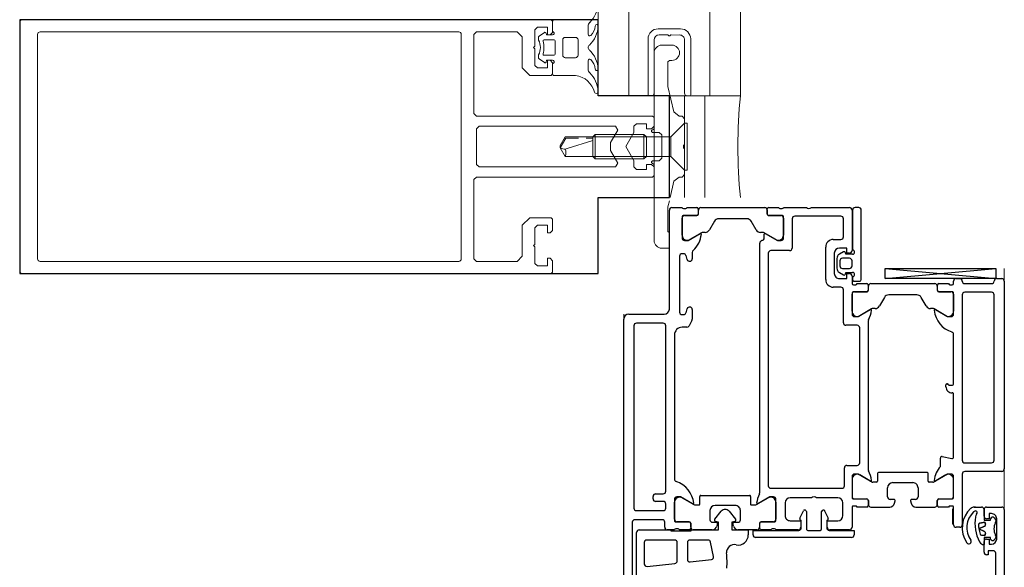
# Model space of a CAD drawing. Header units: millimetres. Extents: x -2286 to 43533, y -13832 to 14981.
# Tile 28 of 77: x 10006 to 10200, y -3442 to -3334. Entities that reach past the tile are written whole.
import ezdxf

# ---------------------------------------------------------------- set-up
doc = ezdxf.new("R2010")
doc.units = ezdxf.units.MM
doc.linetypes.add('IMPORT-GEN3', pattern=[6.25, 4.75, -1.5])
for name, color, linetype, lineweight in [('A-DETL-GENF', 92, 'Continuous', 18), ('A-DOOR', 31, 'Continuous', 25), ('A-GLAZ-CURT', 52, 'Continuous', 18), ('A-GLAZ-CWMG', 51, 'Continuous', 18), ('G-IMPT', 8, 'Continuous', 18)]:
    doc.layers.add(name, color=color, linetype=linetype, lineweight=lineweight)

# ---------------------------------------------------------------- blocks, each defined once
blk = doc.blocks.new('Schueco_FWS_ADS-75-SimplySmart_inw_Family-02 - FWS SI insert unit 90-1646352-4_piętro II PT - projektowany')
at = {"layer": 'A-DETL-GENF'}
for p, q in [((747, 9), (-747, 9)), ((-756, -66), (756, -66))]:
    blk.add_line(p, q, dxfattribs=at)
at = {"layer": 'A-DOOR'}
for p, q in [((684.5, 9), (746, 9)), ((747, 8), (747, 1)), ((706, 7.3), (693.1, 7.3)), ((695.5, 6.45), (704, 6.45)), ((706.5, 1.4), (706.5, 6.8)), ((708.3, 6.5), (708.3, 1.2)), ((744.7, 7), (708.8, 7)), ((745.2, 1.2), (745.2, 6.5)), ((697.3, 4.4), (697.88, -1.1)), ((702, 4.95), (697.8, 4.95)), ((702.5, -1.05), (702.5, 4.45)), ((710.1, 1.2), (710.1, 2.7)), ((710.6, 3.2), (711.1, 3.2)), ((711.6, 2.7), (711.6, 1.2)), ((704.5, -1), (704.5, 0.4)), ((705, 0.9), (706, 0.9)), ((708.8, 0.7), (709.6, 0.7)), ((712.1, 0.7), (744.7, 0.7)), ((698.38, -1.55), (702, -1.55)), ((704.7, -1.72), (704.7, -1.28)), ((706.09, -1.2), (706.09, -3.9)), ((706.1, -3.91), (706.1, -1.51)), ((710.5, -1), (706.29, -1)), ((706.6, -1.01), (709.94, -1.01)), ((742.9, -1), (714.5, -1)), ((748, 0), (767.5, 0)), ((768, -0.5), (768, -2.5)), ((702, -3.55), (698.69, -3.55)), ((704.5, -3.9), (704.5, -2)), ((710.81, -2.51), (709.47, -4.84)), ((744.4, -3.44), (744.4, -2.5)), ((746.9, -2.5), (746.9, -2.8)), ((747.25, -3.28), (748.05, -3.52)), ((758.4, -2), (747.4, -2)), ((757.75, -3.52), (758.55, -3.28)), ((758.9, -2.8), (758.9, -2.5)), ((766.21, -2.5), (762, -2.5)), ((762.56, -2.51), (765.9, -2.51)), ((766.4, -3.01), (766.4, -5.41)), ((766.41, -5.4), (766.41, -2.7)), ((767.8, -2.78), (767.8, -3.22)), ((768, -3.5), (768, -5.4)), ((698.2, -4.1), (698.64, -8.29)), ((702.5, -7.63), (702.5, -4.05)), ((704.5, -8.41), (704.5, -4.71)), ((705.79, -4.2), (704.8, -4.2)), ((705, -4.21), (705.8, -4.21)), ((709.4, -5.09), (709.4, -5.8)), ((745.76, -4.45), (744.67, -3.89)), ((747.9, -4.5), (745.99, -4.5)), ((759.17, -4.5), (757.9, -4.5)), ((763.03, -6.34), (761.69, -4.01)), ((766.7, -5.71), (767.5, -5.71)), ((767.7, -5.7), (766.71, -5.7)), ((709.6, -6), (711.1, -6)), ((711.3, -6.2), (711.3, -15.8)), ((763.1, -7.03), (763.1, -6.59)), ((768, -6.21), (768, -18.79)), ((699.24, -8.72), (702.1, -8.11)), ((705.69, -9.49), (705.24, -9.37)), ((706, -8.5), (706, -9.25)), ((708.3, -8), (706.5, -8)), ((706.64, -8.96), (708.16, -10.23)), ((709.3, -13), (709.3, -9)), ((765.3, -8.88), (763.6, -7.9)), ((765.8, -15.25), (765.8, -9.75)), ((705.24, -12.63), (705.69, -12.51)), ((706, -12.75), (706, -13.5)), ((708.16, -11.77), (706.64, -13.04)), ((704.5, -17.29), (704.5, -13.59)), ((706.5, -14), (708.3, -14)), ((703, -35.9), (703, -17)), ((709.4, -16.2), (709.4, -16.91)), ((709.47, -17.16), (710.81, -19.49)), ((711.1, -16), (709.6, -16)), ((763.6, -17.1), (765.3, -16.12)), ((704.5, -20), (704.5, -18.1)), ((704.8, -17.8), (705.79, -17.8)), ((705.8, -17.79), (705, -17.79)), ((706.09, -18.1), (706.09, -20.8)), ((706.1, -20.49), (706.1, -18.09)), ((711.83, -17.8), (761, -17.8)), ((761.69, -20.99), (763.03, -18.66)), ((761.99, -18.7), (762.76, -18.7)), ((763.1, -18.41), (763.1, -17.97)), ((767.5, -19.29), (766.7, -19.29)), ((766.71, -19.3), (767.7, -19.3)), ((704.5, -25.4), (704.5, -21)), ((704.7, -20.72), (704.7, -20.28)), ((706.29, -21), (710.5, -21)), ((709.94, -20.99), (706.6, -20.99)), ((712.7, -20), (712.7, -34)), ((759, -19.5), (713.2, -19.5)), ((759.5, -23.7), (759.5, -20)), ((766.4, -19.59), (766.4, -21.99)), ((766.41, -22.3), (766.41, -19.6)), ((768, -19.6), (768, -21.5)), ((709.8, -22.8), (707.3, -22.8)), ((762, -22.5), (766.21, -22.5)), ((765.9, -22.49), (762.56, -22.49)), ((767.8, -21.78), (767.8, -22.22)), ((768, -22.5), (768, -27)), ((710.8, -28), (710.8, -23.8)), ((765.8, -24.2), (760, -24.2)), ((766.3, -33.8), (766.3, -24.7)), ((708.1, -27), (704.7, -27)), ((704.9, -26), (706.4, -26)), ((706.81, -25.74), (708.23, -26.4)), ((708.4, -26.67), (708.4, -26.7)), ((704.4, -27.3), (704.4, -29.7)), ((710.8, -33.2), (710.8, -29)), ((768, -28), (768, -35.5)), ((704.7, -30), (708.1, -30)), ((706.4, -31), (704.9, -31)), ((708.23, -30.6), (706.81, -31.26)), ((708.4, -30.3), (708.4, -30.33)), ((753.8, -30.8), (760.2, -30.8)), ((704.5, -35.5), (704.5, -31.6)), ((752.3, -33.8), (752.3, -32.3)), ((759, -32.5), (755, -32.5)), ((761.7, -32.3), (761.7, -33.8)), ((707.3, -34.2), (709.8, -34.2)), ((713.2, -34.5), (716.7, -34.5)), ((744.8, -37), (744.8, -34.8)), ((745.3, -34.3), (751.8, -34.3)), ((755.19, -33.5), (754.74, -34.29)), ((756, -34.1), (756, -35.5)), ((757.94, -33), (756.06, -33)), ((757.5, -33.6), (756.5, -33.6)), ((758, -35.5), (758, -34.1)), ((759.26, -34.29), (758.81, -33.5)), ((762.2, -34.3), (765.8, -34.3)), ((709, -36), (705, -36)), ((709.2, -36.72), (709.2, -36.28)), ((710.59, -36.2), (710.59, -38.9)), ((710.6, -36.51), (710.6, -38.91)), ((715, -36), (710.79, -36)), ((714.44, -36.01), (711.1, -36.01)), ((717.2, -35), (717.2, -37)), ((751.21, -36), (747, -36)), ((747.56, -36.01), (750.9, -36.01)), ((751.4, -36.51), (751.4, -38.91)), ((751.41, -38.9), (751.41, -36.2)), ((752.8, -36.28), (752.8, -36.72)), ((754.5, -36), (753, -36)), ((753.5, -36.4), (753.5, -37.5)), ((754.4, -36.1), (753.8, -36.1)), ((756.5, -36), (757.5, -36)), ((767.5, -36), (759.5, -36)), ((767.5, -36.1), (759.6, -36.1)), ((768, -37.3), (768, -36.6)), ((709, -38.9), (709, -37)), ((713.97, -39.84), (715.31, -37.51)), ((717.7, -37.5), (744.3, -37.5)), ((748.03, -39.84), (746.69, -37.51)), ((753, -37), (753, -38.9)), ((753.8, -37.8), (767.5, -37.8)), ((709, -39.71), (709, -43.41)), ((710.29, -39.2), (709.3, -39.2)), ((710.3, -39.21), (709.5, -39.21)), ((713.9, -40.8), (713.9, -40.09)), ((745.67, -39.2), (716.33, -39.2)), ((748.1, -40.53), (748.1, -40.09)), ((751.7, -39.21), (752.5, -39.21)), ((752.7, -39.2), (751.71, -39.2)), ((753, -39.71), (753, -52.29)), ((715.6, -41), (714.1, -41)), ((715.8, -50.8), (715.8, -41.2)), ((750.3, -42.38), (748.6, -41.4)), ((754, -42.49), (756, -64.3)), ((709.74, -44.37), (710.19, -44.49)), ((710.5, -44.25), (710.5, -43.5)), ((711, -43), (712.8, -43)), ((713.8, -44), (713.8, -48)), ((750.8, -48.75), (750.8, -43.25)), ((710.19, -47.51), (709.74, -47.63)), ((710.5, -48.5), (710.5, -47.75)), ((709, -48.59), (709, -52.29)), ((712.8, -49), (711, -49)), ((748.6, -50.6), (750.3, -49.62)), ((713.9, -51.91), (713.9, -51.2)), ((715.31, -54.49), (713.97, -52.16)), ((714.1, -51), (715.6, -51)), ((746.69, -54.49), (748.03, -52.16)), ((748.1, -51.91), (748.1, -51.47)), ((709, -55), (709, -53.1)), ((709.3, -52.8), (710.29, -52.8)), ((709.5, -52.79), (710.3, -52.79)), ((710.59, -53.1), (710.59, -55.8)), ((710.6, -53.09), (710.6, -55.49)), ((717, -53.4), (718.64, -53.4)), ((718.94, -53.76), (718.57, -55.64)), ((751.4, -53.09), (751.4, -55.49)), ((751.41, -55.8), (751.41, -53.1)), ((752.5, -52.79), (751.7, -52.79)), ((751.71, -52.8), (752.7, -52.8)), ((753, -53.1), (753, -55)), ((705.5, -56), (709, -56)), ((708.65, -55.8), (705.65, -55.8)), ((709.2, -55.72), (709.2, -55.28)), ((710.79, -56), (715, -56)), ((711.1, -55.99), (714.44, -55.99)), ((718.86, -56), (731.3, -56)), ((731.5, -55.8), (731.5, -55.7)), ((732.7, -54.5), (733.05, -54.5)), ((733.2, -56), (743, -56)), ((747, -56), (751.21, -56)), ((750.9, -55.99), (747.56, -55.99)), ((752.8, -55.28), (752.8, -55.72)), ((753, -56), (753.5, -56)), ((705, -57.2), (705, -56.5)), ((715.5, -57.7), (705.5, -57.7)), ((716, -65.5), (716, -58.2)), ((717.7, -58.2), (717.7, -63.5)), ((750.8, -57.7), (718.2, -57.7)), ((751.3, -63.5), (751.3, -58.2)), ((753, -58.2), (753, -63.5)), ((754, -56.5), (754, -57.2)), ((700.1, -62), (702.2, -62)), ((707.2, -62), (708.5, -62)), ((702.76, -64.21), (702.52, -63.97)), ((706.88, -63.97), (706.64, -64.21)), ((709, -62.5), (709, -65.5)), ((718.2, -64), (750.8, -64)), ((687, -64.3), (699.9, -64.3)), ((702.7, -64.5), (706.7, -64.5)), ((703.27, -64.3), (702.97, -64.3)), ((706.43, -64.3), (706.13, -64.3)), ((754, -64.5), (754, -65.5)), ((753.5, -66), (716.5, -66))]:
    blk.add_line(p, q, dxfattribs=at)
at = {"layer": 'A-DOOR', "flags": 128}
for points in [[(704.5, 5.95), (704.5, -0.3), (704.3, -0.3), (704.3, -4.3), (704.5, -4.3), (704.5, -9.7), (706, -9.7), (706.16, -9.11)], [(709.62, -4.59), (711, -2.2), (711, -1.5)], [(761.5, -3), (761.5, -3.7), (762.88, -6.09)], [(706.16, -12.89), (706, -12.3), (704.5, -12.3), (704.5, -15.55), (703.5, -15.55)], [(703.5, -16.5), (704.4, -16.5), (704.4, -25.5)], [(711, -20.5), (711, -19.8), (709.62, -17.41)], [(762.88, -18.91), (761.5, -21.3), (761.5, -22)], [(706.3, -23.8), (706.3, -25.9), (705, -25.9)], [(704.4, -31.5), (704.4, -36.4), (703.5, -36.4)], [(705, -31.1), (706.3, -31.1), (706.3, -33.2)], [(754, -33.5), (754, -35), (755, -35), (755, -35.5)], [(754.92, -34.73), (755.2, -34.8), (755.2, -36.1)], [(758.8, -36.1), (758.8, -34.8), (759.08, -34.73)], [(759, -35.5), (759, -35), (760, -35), (760, -33.5)], [(714.12, -39.59), (715.5, -37.2), (715.5, -36.5)], [(746.5, -36.5), (746.5, -37.2), (747.88, -39.59)], [(756, -42.49), (756, -64.3), (754, -64.3), (754, -42.49), (756, -42.49), (754, -64.3)], [(715.5, -55.5), (715.5, -54.8), (714.12, -52.41)], [(747.88, -52.41), (746.5, -54.8), (746.5, -55.5)], [(733.25, -54.7), (733.25, -54.77), (733, -55.1), (733, -55.8)], [(709, -60.06), (709, -60.15), (709, -61.5)], [(708.5, -66), (622, -66), (622, -62.6), (623.1, -61.5), (623.7, -61.5), (623.7, -63.2)], [(702.7, -63.3), (703, -63.3), (703, -62), (701.6, -62)], [(708.5, -62), (706.4, -62), (706.4, -63.3), (706.7, -63.3)], [(700.4, -63.8), (700.4, -62.8), (699.6, -62.8), (699.6, -62.5)], [(702.7, -62.5), (702.7, -63), (701.7, -63), (701.7, -63.5)], [(707.7, -63.5), (707.7, -63), (706.7, -63), (706.7, -62.5)]]:
    blk.add_lwpolyline(points, dxfattribs=at)
for points in [[(703.8, -62.27), (703.4, -62.13), (703.46, -61.49), (703.4, -62.13)], [(705.23, -62.12), (704.7, -60.99), (704.17, -62.12), (704.7, -60.99)], [(705.83, -61.15), (706, -62.13), (705.6, -62.27), (706, -62.13)]]:
    blk.add_lwpolyline(points, close=True, dxfattribs=at)
at = {"layer": 'A-DOOR'}
for centre, radius, start, end in [((746, 8), 1, 360, 90), ((704, 5.95), 0.5, 0, 90), ((706, 6.8), 0.5, 360, 90), ((708.8, 6.5), 0.5, 90, 180), ((744.7, 6.5), 0.5, 360, 90), ((697.8, 4.45), 0.5, 90, 186), ((702, 4.45), 0.5, 360, 90), ((710.6, 2.7), 0.5, 90, 180), ((711.1, 2.7), 0.5, 360, 90), ((705, 0.4), 0.5, 90, 180), ((706, 1.4), 0.5, 270, 360), ((708.8, 1.2), 0.5, 180, 270), ((709.6, 1.2), 0.5, 270, 0), ((712.1, 1.2), 0.5, 180, 270), ((744.7, 1.2), 0.5, 270, 360), ((748, 1), 1, 180, 270), ((698.38, -1.05), 0.5, 186, 270), ((702, -1.05), 0.5, 270, 0), ((704.4, -1.28), 0.3, 360, 70.5288), ((704.4, -1.72), 0.3, 289.4712, 360), ((706.29, -1.2), 0.2, 90, 180), ((706.6, -1.51), 0.5, 90, 180), ((709.26, 0.18), 5, 275.6226, 342.2516), ((709.94, -2.01), 1, 330, 90), ((710.5, -1.5), 0.5, 360, 90), ((714.5, -1.5), 0.5, 90, 162.2516), ((742.9, -2.5), 1.5, 360, 90), ((767.5, -0.5), 0.5, 360, 90), ((698.69, -4.05), 0.5, 90, 186), ((702, -4.05), 0.5, 360, 90), ((744.9, -3.44), 0.5, 180, 243), ((747.4, -2.5), 0.5, 90, 180), ((747.4, -2.8), 0.5, 180, 253), ((747.9, -4), 0.5, 270, 73), ((757.9, -4), 0.5, 107, 270), ((758.4, -2.5), 0.5, 360, 90), ((758.4, -2.8), 0.5, 287, 360), ((762, -3), 0.5, 90, 180), ((762.56, -3.51), 1, 90, 210), ((765.9, -3.01), 0.5, 360, 90), ((766.21, -2.7), 0.2, 360, 90), ((768.1, -2.78), 0.3, 109.4712, 180), ((768.1, -3.22), 0.3, 180, 250.5288), ((704.8, -3.9), 0.3, 180, 270), ((705, -4.71), 0.5, 90, 180), ((705.79, -3.9), 0.3, 270, 360), ((705.8, -3.91), 0.3, 270, 360), ((709.9, -5.09), 0.5, 150, 180), ((709.6, -5.8), 0.2, 180, 270), ((709.74, -4.66), 0.138, 150, 275.6226), ((745.99, -4), 0.5, 243, 270), ((759.17, -5), 0.5, 41.9139, 90), ((763.26, -1.33), 5, 221.9139, 264.0801), ((766.7, -5.41), 0.3, 180, 270), ((766.71, -5.4), 0.3, 180, 270), ((767.5, -6.21), 0.5, 360, 90), ((767.7, -5.4), 0.3, 270, 360), ((702, -7.63), 0.5, 282, 360), ((711.1, -6.2), 0.2, 360, 90), ((762.76, -6.16), 0.138, 264.0801, 30), ((762.6, -6.59), 0.5, 0, 30), ((764.1, -7.03), 1, 180, 240), ((699.13, -8.23), 0.5, 186, 282), ((705.5, -8.41), 1, 180, 255), ((705.75, -9.25), 0.25, 255, 0), ((706.5, -8.5), 0.5, 90, 180), ((706.45, -9.19), 0.3, 50, 165.0049), ((708.3, -9), 1, 360, 90), ((764.8, -9.75), 1, 360, 60), ((698.07, 8.63), 20, 266.7837, 275.3952), ((700.09, -12.77), 1.5, 344.3113, 95.3952), ((707.52, -11), 1, 310, 50), ((703.5, -13.55), 2, 169.3496, 270), ((705.5, -13.59), 1, 105, 180), ((705.75, -12.75), 0.25, 0, 105), ((706.5, -13.5), 0.5, 180, 270), ((706.45, -12.81), 0.3, 194.9951, 310), ((708.3, -13), 1, 270, 0), ((764.8, -15.25), 1, 300, 360), ((703.5, -17), 0.5, 90, 180), ((705, -17.29), 0.5, 180, 270), ((709.6, -16.2), 0.2, 90, 180), ((709.9, -16.91), 0.5, 180, 210), ((709.74, -17.34), 0.138, 84.6714, 210), ((709.29, -22.18), 5, 62.5097, 84.6714), ((711.1, -15.8), 0.2, 270, 0), ((764.1, -17.97), 1, 120, 180), ((704.8, -18.1), 0.3, 90, 180), ((705.79, -18.1), 0.3, 0, 90), ((705.8, -18.09), 0.3, 0, 90), ((711.83, -17.3), 0.5, 242.5097, 270), ((761, -18.3), 0.5, 5.7392, 90), ((761.99, -18.2), 0.5, 185.7392, 270), ((762.76, -18.84), 0.138, 330, 90), ((762.6, -18.41), 0.5, 330, 360), ((766.7, -19.59), 0.3, 90, 180), ((766.71, -19.6), 0.3, 90, 180), ((767.5, -18.79), 0.5, 270, 0), ((767.7, -19.6), 0.3, 0, 90), ((704.4, -20.28), 0.3, 360, 70.5288), ((704.4, -20.72), 0.3, 289.4712, 0), ((706.29, -20.8), 0.2, 180, 270), ((706.6, -20.49), 0.5, 180, 270), ((709.94, -19.99), 1, 270, 30), ((710.5, -20.5), 0.5, 270, 360), ((713.2, -20), 0.5, 90, 180), ((759, -20), 0.5, 0, 90), ((762.56, -21.49), 1, 150, 270), ((707.3, -23.8), 1, 90, 180), ((709.8, -23.8), 1, 360, 90), ((762, -22), 0.5, 180, 270), ((765.9, -21.99), 0.5, 270, 360), ((766.21, -22.3), 0.2, 270, 360), ((768.1, -21.78), 0.3, 109.4712, 180), ((768.1, -22.22), 0.3, 180, 250.5288), ((760, -23.7), 0.5, 180, 270), ((765.8, -24.7), 0.5, 360, 90), ((704.9, -25.5), 0.5, 180, 270), ((704.7, -27.3), 0.3, 90, 180), ((705, -25.4), 0.5, 180, 270), ((706.68, -26.01), 0.3, 65, 158.2882), ((708.1, -26.7), 0.3, 270, 0), ((708.1, -26.67), 0.3, 0, 65), ((768.52, -27.5), 0.725, 136.3972, 223.6028), ((710.27, -28.5), 0.725, 316.3972, 43.6028), ((704.7, -29.7), 0.3, 180, 270), ((704.9, -31.5), 0.5, 90, 180), ((708.1, -30.3), 0.3, 0, 90), ((708.1, -30.33), 0.3, 295, 0), ((753.8, -32.3), 1.5, 90, 180), ((760.2, -32.3), 1.5, 360, 90), ((705, -31.6), 0.5, 90, 180), ((706.68, -30.99), 0.3, 201.7118, 295), ((755, -33.5), 1, 90, 180), ((759, -33.5), 1, 0, 90), ((707.3, -33.2), 1, 180, 270), ((709.8, -33.2), 1, 270, 360), ((713.2, -34), 0.5, 180, 270), ((716.7, -35), 0.5, 0, 90), ((745.3, -34.8), 0.5, 90, 180), ((751.8, -33.8), 0.5, 270, 0), ((755, -34.44), 0.3, 150, 255), ((756.06, -34), 1, 90, 150), ((756.5, -34.1), 0.5, 90, 180), ((757.5, -34.1), 0.5, 0, 90), ((757.94, -34), 1, 30, 90), ((759, -34.44), 0.3, 285, 30), ((762.2, -33.8), 0.5, 180, 270), ((765.8, -33.8), 0.5, 270, 0), ((703.5, -35.9), 0.5, 180, 270), ((705, -35.5), 0.5, 180, 270), ((708.9, -36.28), 0.3, 0, 70.5288), ((708.9, -36.72), 0.3, 289.4712, 0), ((710.79, -36.2), 0.2, 90, 180), ((711.1, -36.51), 0.5, 90, 180), ((714.44, -37.01), 1, 330, 90), ((715, -36.5), 0.5, 0, 90), ((747, -36.5), 0.5, 90, 180), ((747.56, -37.01), 1, 90, 210), ((750.9, -36.51), 0.5, 0, 90), ((751.21, -36.2), 0.2, 0, 90), ((753.1, -36.28), 0.3, 109.4712, 180), ((753.1, -36.72), 0.3, 180, 250.5288), ((753.8, -36.4), 0.3, 90, 180), ((754.8, -36.1), 0.4, 180, 0), ((754.5, -35.5), 0.5, 270, 0), ((756.5, -35.5), 0.5, 180, 270), ((757.5, -35.5), 0.5, 270, 0), ((759.2, -36.1), 0.4, 180, 0), ((759.5, -35.5), 0.5, 180, 270), ((767.5, -35.5), 0.5, 270, 0), ((767.5, -36.6), 0.5, 0, 90), ((717.7, -37), 0.5, 180, 270), ((744.3, -37), 0.5, 270, 0), ((753.8, -37.5), 0.3, 180, 270), ((767.5, -37.3), 0.5, 270, 0), ((709.3, -38.9), 0.3, 180, 270), ((709.5, -39.71), 0.5, 90, 180), ((710.29, -38.9), 0.3, 270, 0), ((710.3, -38.91), 0.3, 270, 0), ((714.4, -40.09), 0.5, 150, 180), ((714.24, -39.66), 0.138, 150, 275.3286), ((713.79, -34.82), 5, 275.3286, 297.4903), ((716.33, -39.7), 0.5, 90, 117.4903), ((745.67, -39.7), 0.5, 62.5097, 90), ((748.21, -34.82), 5, 242.5097, 264.6714), ((747.76, -39.66), 0.138, 264.6714, 30), ((747.6, -40.09), 0.5, 0, 30), ((749.1, -40.53), 1, 180, 240), ((751.7, -38.91), 0.3, 180, 270), ((751.71, -38.9), 0.3, 180, 270), ((752.5, -39.71), 0.5, 0, 90), ((752.7, -38.9), 0.3, 270, 0), ((714.1, -40.8), 0.2, 180, 270), ((715.6, -41.2), 0.2, 0, 90), ((749.8, -43.25), 1, 360, 60), ((710, -43.41), 1, 180, 255), ((710.25, -44.25), 0.25, 255, 0), ((711, -43.5), 0.5, 90, 180), ((712.8, -44), 1, 0, 90), ((710, -48.59), 1, 105, 180), ((710.25, -47.75), 0.25, 0, 105), ((711, -48.5), 0.5, 180, 270), ((712.8, -48), 1, 270, 0), ((749.8, -48.75), 1, 300, 0), ((709.5, -52.29), 0.5, 180, 270), ((714.1, -51.2), 0.2, 90, 180), ((714.4, -51.91), 0.5, 180, 210), ((714.24, -52.34), 0.138, 83.8593, 210), ((713.72, -57.17), 5, 48.9748, 83.8593), ((715.6, -50.8), 0.2, 270, 0), ((748.24, -57.18), 5, 95.6226, 162.2516), ((747.76, -52.34), 0.138, 330, 95.6226), ((747.6, -51.91), 0.5, 330, 0), ((749.1, -51.47), 1, 120, 180), ((752.5, -52.29), 0.5, 270, 0), ((709.3, -53.1), 0.3, 90, 180), ((710.29, -53.1), 0.3, 0, 90), ((710.3, -53.09), 0.3, 0, 90), ((718.64, -53.7), 0.3, 349, 90), ((751.7, -53.09), 0.3, 90, 180), ((751.71, -53.1), 0.3, 90, 180), ((752.7, -53.1), 0.3, 0, 90), ((705.5, -56.5), 0.5, 90, 180), ((708.9, -55.28), 0.3, 360, 70.5288), ((708.9, -55.72), 0.3, 289.4712, 360), ((710.79, -55.8), 0.2, 180, 270), ((711.1, -55.49), 0.5, 180, 270), ((714.44, -54.99), 1, 270, 30), ((715, -55.5), 0.5, 270, 0), ((718.86, -55.7), 0.3, 169, 270), ((731.3, -55.8), 0.2, 270, 0), ((732.7, -55.7), 1.2, 90, 180), ((733.2, -55.8), 0.2, 180, 270), ((733.05, -54.7), 0.2, 0, 90), ((733.05, -54.77), 0.2, 315, 0), ((743, -55.5), 0.5, 270, 342.2516), ((747, -55.5), 0.5, 180, 270), ((747.56, -54.99), 1, 150, 270), ((750.9, -55.49), 0.5, 270, 0), ((751.21, -55.8), 0.2, 270, 0), ((753.1, -55.28), 0.3, 109.4712, 180), ((753.1, -55.72), 0.3, 180, 250.5288), ((753.5, -56.5), 0.5, 360, 90), ((704.91, -62.89), 5.19, 42.3901, 124.8585), ((705.5, -57.2), 0.5, 180, 270), ((715.5, -58.2), 0.5, 0, 90), ((718.2, -58.2), 0.5, 90, 180), ((750.8, -58.2), 0.5, 0, 90), ((753.5, -58.2), 0.5, 90, 180), ((753.5, -57.2), 0.5, 270, 0), ((702.2, -59), 0.45, 124.8585, 304.8585), ((704.91, -62.89), 4.29, 43.162, 124.8585), ((707.23, -60.71), 1.1, 26.8893, 43.162), ((708, -60.06), 1, 360, 42.3901), ((700.1, -62.5), 0.5, 90, 180), ((702.6, -62), 1, 117.8642, 180), ((705.82, -68.1), 7.9, 80.8458, 117.8642), ((702.2, -62.5), 0.5, 0, 90), ((703.75, -61.52), 0.3, 107.4598, 175), ((703.75, -61.52), 0.3, 107.4598, 175), ((705.82, -68.1), 7.2, 98.9885, 107.4598), ((705.82, -68.1), 7.2, 98.9885, 107.4598), ((705.82, -68.1), 7.2, 92.4282, 98.9885), ((705.82, -68.1), 7.2, 92.4282, 98.9885), ((705.53, -61.21), 0.3, 10, 92.4282), ((705.53, -61.21), 0.3, 10, 92.4282), ((707.2, -62.5), 0.5, 90, 180), ((706.92, -61.29), 1, 49.3398, 80.8458), ((707.9, -60.15), 0.5, 229.3398, 282.6892), ((707.94, -60.35), 0.3, 282.6892, 26.8893), ((708.5, -61.5), 0.5, 270, 0), ((708.5, -62.5), 0.5, 0, 90), ((703.7, -60.29), 5.3, 360, 1.5104), ((699.9, -63.8), 0.5, 270, 0), ((702.7, -63.5), 1, 180, 270), ((702.8, -63.69), 0.4, 104.4775, 225), ((704.7, -66.55), 2.6, 62.5107, 117.4893), ((703.9, -61.99), 0.3, 250, 335), ((703.9, -61.99), 0.3, 250, 335), ((705.5, -61.99), 0.3, 205, 290), ((705.5, -61.99), 0.3, 205, 290), ((706.6, -63.69), 0.4, 315, 75.5225), ((706.7, -63.5), 1, 270, 0), ((718.2, -63.5), 0.5, 180, 270), ((750.8, -63.5), 0.5, 270, 0), ((753.5, -63.5), 0.5, 180, 270), ((753.5, -64.5), 0.5, 0, 90), ((702.97, -64), 0.3, 225, 270), ((703.27, -63.8), 0.5, 270, 297.4893), ((706.13, -63.8), 0.5, 242.5107, 270), ((706.43, -64), 0.3, 270, 315), ((708.5, -65.5), 0.5, 270, 360), ((716.5, -65.5), 0.5, 180, 270), ((753.5, -65.5), 0.5, 270, 0)]:
    blk.add_arc(centre, radius, start, end, dxfattribs=at)
blk = doc.blocks.new('Aluprof szyba Ug_1_0 - Aluprof szyba Ug_1_0-1612142-4_piętro II PT - projektowany')
at = {"layer": 'A-GLAZ-CURT'}
for p, q in [((170, 14), (-170, 14)), ((-170, 14), (-170, -14)), ((-170, 8), (170, 8)), ((-170, -8), (170, -8)), ((-170, -14), (170, -14))]:
    blk.add_line(p, q, dxfattribs=at)
at = {"layer": 'G-IMPT'}
for p, q in [((-162.71, 25.67), (-163.46, 24.6)), ((-162.07, 25.8), (-162.46, 25.8)), ((-158.52, 25.8), (-158.92, 25.8)), ((-157.53, 24.6), (-158.28, 25.67)), ((-161.99, 24.68), (-161.99, 22.7)), ((-158.99, 22.7), (-158.99, 24.68)), ((-165.99, 22.7), (-165.99, 18.48)), ((-163.81, 23), (-165.69, 23)), ((-161.79, 22.5), (-159.19, 22.5)), ((-155.29, 23), (-157.17, 23)), ((-162.49, 20.5), (-162.49, 18.5)), ((-158.99, 21), (-161.99, 21)), ((-158.49, 18.5), (-158.49, 20.5)), ((-161.99, 18), (-158.99, 18)), ((-164.72, 16), (-163.07, 16)), ((-157.91, 16), (-156.27, 16)), ((-169.5, 3), (-159, 3)), ((-159, -3), (-169.5, -3))]:
    blk.add_line(p, q, dxfattribs=at)
at = {"layer": 'G-IMPT', "flags": 128}
for points in [[(-163.34, 24.29), (-162.99, 24.2), (-162.99, 23)], [(-157.99, 23), (-157.99, 24.2), (-157.64, 24.29)], [(-170, -3.5), (-170, -4), (-170, -8), (-149.31, -8)], [(-149.31, 8), (-170, 8), (-170, 4), (-170, 3.5)], [(-158, 2), (-158, 0.37), (-158.14, 0.14)], [(-158.14, -0.14), (-158.06, -0.22), (-158, -2)]]:
    blk.add_lwpolyline(points, dxfattribs=at)
for points in [[(-169.8, 4.2), (-158.8, 4.2)], [(-156.8, 2.2), (-156.8, -2.2)], [(-158.8, -4.2), (-169.8, -4.2)]]:
    blk.add_lwpolyline(points, close=True, dxfattribs=at)
at = {"layer": 'G-IMPT'}
for centre, radius, start, end in [((-162.46, 25.5), 0.3, 90, 145), ((-162.07, 25.5), 0.3, 63.112, 90), ((-160.49, 28.4), 3, 241.3165, 298.6835), ((-158.92, 25.5), 0.3, 90, 116.888), ((-158.52, 25.5), 0.3, 35, 90), ((-163.29, 24.49), 0.2, 145, 255), ((-161.79, 24.68), 0.2, 75.5225, 180), ((-160.49, 29.34), 4.64, 254.3781, 285.6219), ((-159.19, 24.68), 0.2, 0, 104.4775), ((-157.69, 24.49), 0.2, 285, 35), ((-165.69, 22.7), 0.3, 90, 180), ((-163.81, 22.7), 0.3, 30, 90), ((-163.29, 23), 0.3, 210, 360), ((-161.79, 22.7), 0.2, 180, 270), ((-159.19, 22.7), 0.2, 270, 360), ((-157.69, 23), 0.3, 180, 330), ((-157.17, 22.7), 0.3, 90, 150), ((-155.29, 22.7), 0.3, 360, 90), ((-161.99, 20.5), 0.5, 90, 180), ((-158.99, 20.5), 0.5, 0, 90), ((-170.38, 19.04), 4.42, 284.0449, 352.6549), ((-161.99, 18.5), 0.5, 180, 270), ((-158.99, 18.5), 0.5, 270, 360), ((-169.74, 20.21), 6.24, 276.7503, 313.2183), ((-164.72, 15), 1, 90.109, 138.502), ((-165.05, 19.59), 5.59, 273.2975, 316.7848), ((-163.07, 15.7), 0.3, 314.0419, 90.5024), ((-160.53, 15.51), 0.5, 85.1106, 150.4706), ((-160.45, 15.51), 0.5, 29.5294, 94.8894), ((-155.94, 19.59), 5.59, 223.2152, 266.7025), ((-157.91, 15.7), 0.3, 89.4976, 225.9581), ((-156.27, 15), 1, 41.498, 89.891), ((-151.25, 20.21), 6.24, 226.7817, 263.2497), ((-169.11, 14.4), 0.401, 119.3457, 285.4538), ((-164.73, 14.3), 0.3, 90.109, 270.109), ((-165.12, 17.82), 3.24, 276.9049, 314.0419), ((-155.87, 17.82), 3.24, 225.9581, 263.0951), ((-156.26, 14.3), 0.3, 269.891, 89.891), ((-169.8, 4), 0.2, 90, 180), ((-169.8, 4), 0.2, 90, 180), ((-158.8, 2.2), 2, 0, 90), ((-158.8, 2.2), 2, 0, 90), ((-169.5, 3.5), 0.5, 180, 270), ((-159, 2), 1, 360, 90), ((-158, 0), 0.2, 135, 225), ((-158.2, 0.37), 0.2, 315, 360), ((-158.2, -0.37), 0.2, 360, 45), ((-169.5, -3.5), 0.5, 90, 180), ((-159, -2), 1, 270, 0), ((-158.8, -2.2), 2, 270, 0), ((-158.8, -2.2), 2, 270, 0), ((-169.8, -4), 0.2, 180, 270), ((-169.8, -4), 0.2, 180, 270)]:
    blk.add_arc(centre, radius, start, end, dxfattribs=at)
blk = doc.blocks.new('Prostokątny szpros - Słup 105 mm-V14-4_piętro II PT - projektowany')
at = {"layer": 'A-DETL-GENF'}
for p, q in [((-25, 23.3), (-25, 127.5)), ((24.5, 128), (-24.5, 128)), ((25, 23.3), (25, 127.5)), ((22.1, 124.5), (-22.1, 124.5)), ((-22.6, 41.5), (-22.6, 124)), ((22.6, 41.5), (22.6, 124)), ((-22.1, 41), (22.1, 41)), ((-22.6, 38), (-22.1, 38.5)), ((-22.6, 30), (-22.6, 38)), ((-22.1, 38.5), (-6.49, 38.5)), ((-6.49, 38.5), (-5.99, 38)), ((-5.99, 38), (-5.99, 3.3)), ((-3.49, 38), (-3.99, 37.5)), ((-3.99, 37.5), (-3.99, 10.62)), ((3.51, 38), (-3.49, 38)), ((4.01, 37.5), (3.51, 38)), ((4.01, 10.62), (4.01, 37.5)), ((6.01, 38), (6.51, 38.5)), ((6.01, 3.3), (6.01, 38)), ((6.51, 38.5), (22.1, 38.5)), ((22.1, 38.5), (22.6, 38)), ((22.6, 38), (22.6, 30)), ((-21.6, 29), (-22.6, 30)), ((22.6, 30), (21.6, 29)), ((-15.5, 29), (-21.6, 29)), ((-14, 27.5), (-15.5, 29)), ((-14, 23.3), (-14, 27.5)), ((15.51, 29), (14.01, 27.5)), ((14.01, 27.5), (14.01, 23.3)), ((21.6, 29), (15.51, 29)), ((-23.5, 26), (-23, 26.5)), ((-23.5, 24), (-23.5, 26)), ((-23, 26.5), (-19.75, 26.5)), ((-19.75, 26.5), (-19.5, 26.75)), ((-19.5, 26.75), (-19.25, 26.5)), ((-19.25, 26.5), (-16, 26.5)), ((-16, 26.5), (-15.5, 26)), ((-15.5, 26), (-15.5, 24)), ((15.51, 26), (16.01, 26.5)), ((15.51, 24), (15.51, 26)), ((16.01, 26.5), (19.26, 26.5)), ((19.26, 26.5), (19.51, 26.75)), ((19.51, 26.75), (19.76, 26.5)), ((19.76, 26.5), (23.01, 26.5)), ((23.01, 26.5), (23.51, 26)), ((23.51, 26), (23.51, 24)), ((-25, 23.3), (-24.7, 23)), ((-22, 24), (-23.5, 24)), ((-22.5, 23), (-22, 23.5)), ((-22, 23.5), (-22, 24)), ((-15.5, 24), (-17, 24)), ((-17, 24), (-17, 23.5)), ((-17, 23.5), (-16.5, 23)), ((-14.3, 23), (-14, 23.3)), ((14.01, 23.3), (14.31, 23)), ((17.01, 24), (15.51, 24)), ((16.51, 23), (17.01, 23.5)), ((17.01, 23.5), (17.01, 24)), ((23.51, 24), (22, 24)), ((22, 24), (22, 23.5)), ((22, 23.5), (22.5, 23)), ((24.7, 23), (25, 23.3)), ((-24.7, 23), (-22.5, 23)), ((-16.5, 23), (-14.3, 23)), ((14.31, 23), (16.51, 23)), ((22.5, 23), (24.7, 23)), ((-3.99, 10.62), (-3.24, 10.18)), ((-3.24, 10.18), (-0.79, 11.6)), ((-0.79, 11.6), (0.81, 11.6)), ((0.81, 11.6), (3.26, 10.18)), ((3.26, 10.18), (4.01, 10.62)), ((-2.76, 7), (0, 8.6)), ((0, 8.6), (2.78, 7)), ((-4.49, 6.5), (-3.99, 7)), ((-4.49, 4.5), (-4.49, 6.5)), ((-3.99, 7), (-2.76, 7)), ((2.78, 7), (4.01, 7)), ((4.01, 7), (4.51, 6.5)), ((4.51, 6.5), (4.51, 4.5)), ((-3.49, 4.5), (-4.49, 4.5)), ((-3.49, 3.5), (-3.49, 4.5)), ((4.51, 4.5), (3.51, 4.5)), ((3.51, 4.5), (3.51, 3.5)), ((-5.99, 3.3), (-5.69, 3)), ((-5.69, 3), (-3.99, 3)), ((-3.99, 3), (-3.49, 3.5)), ((3.51, 3.5), (4.01, 3)), ((4.01, 3), (5.71, 3)), ((5.71, 3), (6.01, 3.3))]:
    blk.add_line(p, q, dxfattribs=at)
for centre, start, end in [((-24.5, 127.5), 90, 180), ((24.5, 127.5), 0, 90), ((-22.1, 124), 90, 180), ((22.1, 124), 0, 90), ((-22.1, 41.5), 180, 270), ((22.1, 41.5), 270, 0)]:
    blk.add_arc(centre, 0.5, start, end, dxfattribs=at)
at = {"layer": 'G-IMPT'}
for p, q in [((-0.24, 21.5), (-0.46, 20.97)), ((1.22, 15.1), (-0.35, 20.11)), ((-10, 0), (-10, 3)), ((-20, 0), (-20, 1.5)), ((20, 1.5), (20, -0.5)), ((1.93, -0.29), (-1.93, -0.29)), ((10, -14), (10, -7))]:
    blk.add_line(p, q, dxfattribs=at)
at = {"layer": 'G-IMPT', "flags": 128}
for points in [[(4.64, -3), (4.64, -3.5), (-4.64, -3.5), (-4.64, -3), (4.64, -3), (1.93, -0.29), (1.93, 4.5), (1.93, 13.5), (1.94, 15.1), (1.94, 20.52), (0.24, 21.5), (-0.24, 21.5), (-1.94, 20.52), (-1.94, 15.1), (1.94, 15.1), (2.41, 14.6), (2.41, 13.5), (2.41, 5), (-2.4, 5), (-2.4, 13.5), (-2.4, 14.6), (2.4, 14.6)], [(-2.4, 14.6), (-1.93, 15.1), (-1.93, 13.5), (-1.93, 4.5), (1.94, 4.5), (2.4, 5)], [(-4.64, -3), (-1.93, -0.29), (-1.93, 4.5), (-2.4, 5)], [(-18.5, 3), (-3.59, 3), (-3.39, 3.15), (-3.34, 3.35), (-3.15, 3.5), (-3, 3.5), (-2.8, 3.3), (-2.8, 2), (-2.3, 1.5), (-1.93, 1.5), (1.93, 1.5), (2.3, 1.5), (2.8, 2), (2.8, 3.3), (3, 3.5), (3.15, 3.5), (3.34, 3.35), (3.39, 3.15), (3.59, 3), (18.5, 3)], [(-10, 3), (10, 3), (10, -3), (-9.99, -3)], [(-10.69, 0), (-11.83, 0.27), (-12.17, 0.3), (-16.7, 0.3), (-17, 0)], [(17, -0.5), (17, 0), (16.7, 0.3), (12.17, 0.3), (11.83, 0.27), (6.83, -0.91), (6, -1.9), (6, -2.5), (5.5, -3), (0.55, -3), (0.34, -2.91), (0.21, -2.79), (-0.21, -2.79), (-0.34, -2.91), (-0.55, -3), (-5.5, -3), (-6, -2.5), (-6, -1.9), (-6.83, -0.91), (-10.05, -0.15)], [(-9.99, -3), (10, -3), (10, -7), (-9.99, -7)]]:
    blk.add_lwpolyline(points, dxfattribs=at)
at = {"layer": 'G-IMPT', "linetype": 'IMPORT-GEN3', "flags": 128}
blk.add_lwpolyline([(-0.24, 21.5), (1.7, 20.38), (1.7, 15.1)], dxfattribs=at)
at = {"layer": 'G-IMPT'}
for centre, radius, start, end in [((-1.24, 22.21), 1.83, 247.4798, 294.8131), ((0.98, 20.72), 1.46, 170, 204.7886), ((-18.5, 1.5), 1.5, 90, 180), ((18.5, 1.5), 1.5, 360, 90), ((18.5, -0.5), 1.5, 180, 0), ((0, -113.75), 100.25, 84.2752, 95.7191)]:
    blk.add_arc(centre, radius, start, end, dxfattribs=at)
blk = doc.blocks.new('Prostokątny szpros - Słup Aluprof MB-SR50N EFEKT Ug_1_0-1406816-4_piętro II PT - projektowany')
at = {"layer": 'A-GLAZ-CWMG', "lineweight": 25}
for p, q in [((-9.99, -14), (-9.99, 0)), ((-9.99, 0), (10.01, 0)), ((10.01, 0), (10.01, -14)), ((-24.996044, -128), (-24.996044, -14)), ((-24.996044, -14), (-9.99, -14)), ((10.01, -14), (25.003956, -14)), ((25.003956, -14), (25.003956, -128)), ((25.003956, -128), (-24.996044, -128))]:
    blk.add_line(p, q, dxfattribs=at)

msp = doc.modelspace()

# ---------------------------------------------------------------- block references
at = {"layer": 'A-DOOR', "rotation": 90.0000000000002}
msp.add_blockref('Schueco_FWS_ADS-75-SimplySmart_inw_Family-02 - FWS SI insert unit 90-1646352-4_piętro II PT - projektowany', (10133.76, -4138.76), dxfattribs=at)
at = {"layer": 'A-GLAZ-CURT', "rotation": 90.0000000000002}
msp.add_blockref('Aluprof szyba Ug_1_0 - Aluprof szyba Ug_1_0-1612142-4_piętro II PT - projektowany', (10133.76, -3178.76), dxfattribs=at)
at = {"layer": 'A-GLAZ-CWMG', "rotation": 90.0000000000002}
msp.add_blockref('Prostokątny szpros - Słup 105 mm-V14-4_piętro II PT - projektowany', (10133.76, -3358.77), dxfattribs=at)
at = {"layer": 'A-GLAZ-CWMG', "extrusion": (0, 0, -1), "rotation": 89.99999999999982}
msp.add_blockref('Prostokątny szpros - Słup Aluprof MB-SR50N EFEKT Ug_1_0-1406816-4_piętro II PT - projektowany', (-10133.76, -3358.77), dxfattribs=at)

doc.saveas('drawing.dxf')
